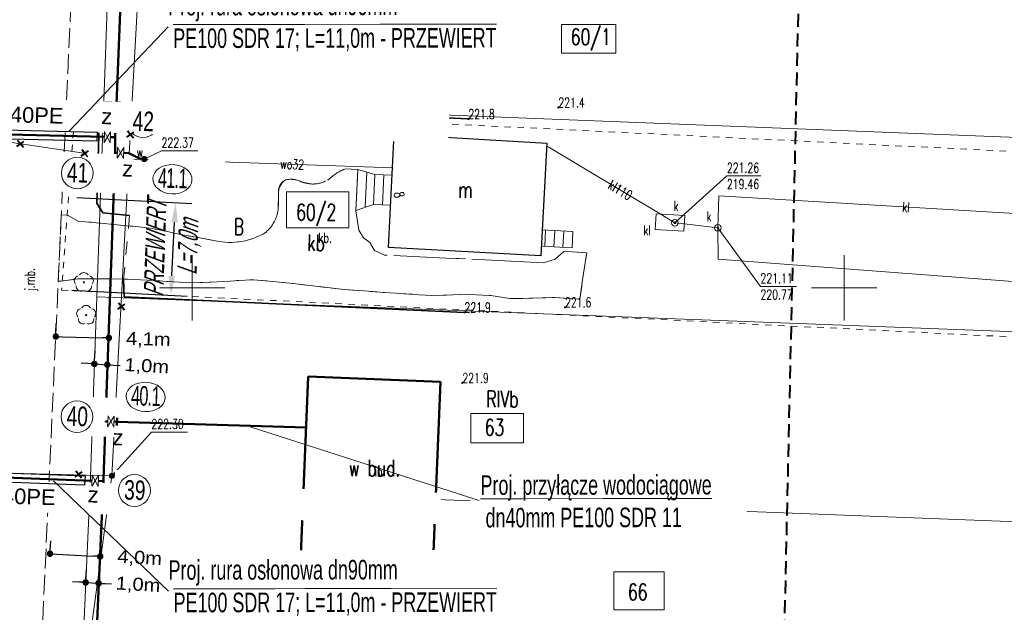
# Model space of a CAD drawing. Header units: metres. Extents: x 7496982 to 7497528, y 5603168 to 5605598.
# Tile 51 of 74: x 7497187 to 7497262, y 5604625 to 5604671. Entities that reach past the tile are written whole.
import ezdxf
from ezdxf.enums import TextEntityAlignment as Align

# ---------------------------------------------------------------- set-up
doc = ezdxf.new("R2010")
doc.units = ezdxf.units.M
doc.header["$MEASUREMENT"] = 0
for name, pattern in [('1', [0]), ('1_SUKM', [0]), ('1_SUKP', [0]), ('1_SUWP', [0]), ('2', [1.5, 1, -0.5]), ('2_OTDI', [0]), ('2_OTKJ', [2, 1.5, -0.5]), ('2_OTKU', [2, 1.5, -0.5]), ('2_OTOB', [2, 1, -1]), ('2_OTOO', [0]), ('4', [2.5, 1.5, -1]), ('BUD', [0]), ('GDE', [0]), ('GUZ', [1, 0.5, -0.5]), ('KOC', [1.5, 1, -0.5])]:
    doc.linetypes.add(name, pattern=pattern)
doc.layers.get('0').update_dxf_attribs({"color": 250, "linetype": 'CONTINUOUS', "lineweight": 100})
doc.layers.get('Defpoints').update_dxf_attribs({"linetype": 'CONTINUOUS'})
for name, color, linetype, lineweight in [('! IS_opis woda', 7, 'CONTINUOUS', 9), ('! IS_woda', 5, 'CONTINUOUS', 50), ('! r.o.', 7, 'CONTINUOUS', 30), ('!!_IS_Woda', 5, 'CONTINUOUS', 50), ('!_gaz', 40, 'CONTINUOUS', 40), ('!COPIS', 7, 'CONTINUOUS', 15), ('2_granice działek', 6, 'CONTINUOUS', 20), ('_MAPA_L_0', 7, '1', 18), ('EADTD_T_0_T_0', 6, 'CONTINUOUS', 0), ('EBTPO_L_2', 154, '1', 18), ('EBUOA_T_1', 14, 'CONTINUOUS', 25), ('EBUPP_L_0', 14, 'BUD', 50), ('EBUPP_L_1', 250, 'BUD', 30), ('EDZPD_L_0', 3, 'GDE', 18), ('EDZTD_T_0', 3, 'CONTINUOUS', 18), ('EUZOU_T_0', 90, 'CONTINUOUS', 25), ('EUZPU_L_0', 90, '4', 18), ('OTD_E_T_7', 7, 'CONTINUOUS', 0), ('OTD_L_14', 7, '2_OTDI', 18), ('OTK_E_T_0', 7, 'CONTINUOUS', 0), ('OTK_E_T_3', 7, 'CONTINUOUS', 0), ('OTK_L_0', 7, '2_OTKJ', 18), ('OTK_L_4', 7, '2_OTKU', 18), ('OTO_L_0', 7, '2_OTOO', 35), ('OTO_L_1', 7, '2_OTOB', 18), ('OTR_T_1', 7, 'CONTINUOUS', 18), ('OTZ_T_0', 3, 'CONTINUOUS', 18), ('SDROK_T_1_T_0', 7, 'CONTINUOUS', 0), ('SDRPK_L_2_L_0', 11, '1', 0), ('SUK_E_T_2', 34, 'CONTINUOUS', 0), ('SUK_E_T_4', 34, 'CONTINUOUS', 0), ('SUK_L_3', 34, '1_SUKM', 18), ('SUK_T_3', 34, 'CONTINUOUS', 18), ('SUKP_E_T_0', 34, 'CONTINUOUS', 0), ('SUKP_L_0', 34, '1_SUKP', 18), ('SUKR_T_0', 34, 'CONTINUOUS', 18), ('SUP_E_T_1', 7, 'CONTINUOUS', 0), ('SUP_T_4', 7, 'CONTINUOUS', 18), ('SUW_E_T_2', 5, 'CONTINUOUS', 0), ('SUW_T_5', 5, 'CONTINUOUS', 18), ('SUWP_E_T_0', 5, 'CONTINUOUS', 0), ('SUWP_L_0', 5, '1_SUWP', 18), ('SUWR_T_0', 5, 'CONTINUOUS', 18), ('SZZPZ_T_0_T_0', 7, 'CONTINUOUS', 0), ('UWWPO_L_0_L_0', 5, '1', 0), ('ZAKRES_L_0', 1, '2', 40), ('ZAKRES_L_0_a', 1, '2', 40)]:
    doc.layers.add(name, color=color, linetype=linetype, lineweight=lineweight)
doc.styles.add('ARIAL', font='arial.ttf', dxfattribs={"width": 0.8})
doc.styles.add('R', font='arial.ttf')
doc.styles.add('RD', font='arial.ttf', dxfattribs={"width": 1.1})
doc.styles.get("Standard").update_dxf_attribs({"font": 'Simplex.SHX', "width": 0.75})
doc.styles.add('styl1', font='arial.ttf', dxfattribs={"oblique": 18})
doc.dimstyles.get("Standard").update_dxf_attribs({"dimtxt": 1, "dimasz": 1, "dimexe": 1, "dimexo": 1, "dimgap": 1, "dimtad": 1, "dimtxsty": 'Standard', "dimcen": 2.5, "dimadec": 0, "dimazin": 0, "dimtfac": 1, "dimtmove": 0, "dimatfit": 3, "dimfxl": 1, "dimarcsym": 0})

# ---------------------------------------------------------------- blocks, each defined once
blk = doc.blocks.new('1_SUKS')
at = {"linetype": 'Continuous'}
blk.add_circle((0, 0), 0.25, dxfattribs=at)
blk = doc.blocks.new('1_SUWW')
at = {"linetype": 'Continuous'}
for radius in [0.2, 0.175, 0.15, 0.125, 0.1, 0.075, 0.05, 0.025, 0.00715]:
    blk.add_circle((0, 0), radius, dxfattribs=at)
blk = doc.blocks.new('1_SUPW')
at = {"linetype": 'Continuous'}
blk.add_circle((0, 0), 0.25, dxfattribs=at)
blk = doc.blocks.new('1_SUPS')
at = {"linetype": 'Continuous'}
blk.add_circle((0, 0), 0.0625, dxfattribs=at)
blk = doc.blocks.new('2_OTZL')
at = {"linetype": 'Continuous'}
blk.add_circle((0, 0), 0.045, dxfattribs=at)
for centre, start, end in [((-0.357, 0.116), 102.14447, 221.86002), ((0, 0.375), 30.14012, 149.85988), ((0.357, 0.116), 318.13998, 77.85553), ((-0.22, -0.303), 174.14818, 293.85423), ((0.22, -0.303), 246.14577, 5.85182)]:
    blk.add_arc(centre, 0.375, start, end, dxfattribs=at)
blk = doc.blocks.new('2_OTRN')
at = {"linetype": 'Continuous'}
blk.add_circle((0, 0), 0.045, dxfattribs=at)
blk = doc.blocks.new('DLI')
at = {"linetype": 'Continuous'}
blk.add_circle((0, 0), 0.045, dxfattribs=at)
for centre, start, end in [((-0.357, 0.116), 102.14447, 221.86002), ((0, 0.375), 30.14012, 149.85988), ((0.357, 0.116), 318.13998, 77.85553), ((-0.22, -0.303), 174.14818, 293.85423), ((0.22, -0.303), 246.14577, 5.85182)]:
    blk.add_arc(centre, 0.375, start, end, dxfattribs=at)
blk = doc.blocks.new('krzyż')
at = {"layer": '!_gaz', "color": 1, "linetype": 'ByBlock'}
for points in [[(-0.49, 0.45), (0.49, -0.45)], [(-0.43, -0.58), (0.4, 0.54)]]:
    blk.add_lwpolyline(points, dxfattribs=at)
blk = doc.blocks.new('*D577')
at = {"layer": '! IS_opis woda', "color": 0, "lineweight": -2, "transparency": 16777216}
for p, q in [((7497191.16, 5604656.938), (7497199.988, 5604656.478)), ((7497190.789, 5604649.814), (7497199.617, 5604649.354))]:
    blk.add_line(p, q, dxfattribs=at)
at = {"layer": '! IS_opis woda', "color": 0, "lineweight": 30, "transparency": 16777216}
blk.add_line((7497198.447, 5604650.917), (7497198.662, 5604655.045), dxfattribs=at)
at = {"layer": '! IS_opis woda', "color": 0, "transparency": 16777216}
for points in [[(7497198.412, 5604655.058), (7497198.911, 5604655.032), (7497198.74, 5604656.543)], [(7497198.197, 5604650.93), (7497198.696, 5604650.904), (7497198.369, 5604649.419)]]:
    blk.add_solid(points, dxfattribs=at)
at = {"layer": 'Defpoints', "color": 0, "transparency": 16777216}
for p in [(7497191.097, 5604656.942), (7497198.74, 5604656.543), (7497190.726, 5604649.817)]:
    blk.add_point(p, dxfattribs=at)
at = {"layer": '! IS_opis woda', "color": 0, "lineweight": 9, "transparency": 16777216, "insert": (7497198.554, 5604652.981), "char_height": 1.5, "width": 14.65562, "attachment_point": 5, "rotation": 88, "style": 'styl1'}
blk.add_mtext('\\A1;{\\W0.6;PRZEWIERT\\P L=7,0m}', dxfattribs=at)
blk = doc.blocks.new('_Dot')
at = {"color": 0, "linetype": 'ByBlock', "lineweight": -2}
blk.add_line((-0.5, 0), (-1, 0), dxfattribs=at)
at = {"color": 0, "linetype": 'ByBlock', "const_width": 0.5}
blk.add_lwpolyline([(-0.25, 0, 1), (0.25, 0, 1)], format="xyb", close=True, dxfattribs=at)
blk = doc.blocks.new('*D621')
at = {"layer": '!COPIS', "color": 0, "lineweight": -2, "transparency": 16777216}
for p, q in [((7497191.857, 5604627.64), (7497191.901, 5604628.392)), ((7497192.849, 5604627.583), (7497192.893, 5604628.334)), ((7497191.344, 5604627.423), (7497190.844, 5604627.452)), ((7497191.843, 5604627.394), (7497192.835, 5604627.336)), ((7497193.334, 5604627.307), (7497193.833, 5604627.278))]:
    blk.add_line(p, q, dxfattribs=at)
at = {"layer": 'Defpoints', "color": 0, "transparency": 16777216}
for p in [(7497191.84, 5604627.341), (7497192.832, 5604627.283), (7497192.835, 5604627.336)]:
    blk.add_point(p, dxfattribs=at)
at = {"layer": '!COPIS', "color": 0, "lineweight": -2, "transparency": 16777216, "xscale": 0.5, "yscale": 0.5, "zscale": 0.5}
for p, rotation in [((7497191.843, 5604627.394), 356.6773797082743), ((7497192.835, 5604627.336), 176.6773797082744)]:
    blk.add_blockref('_Dot', p, dxfattribs=dict(at, rotation=rotation))
at = {"layer": '!COPIS', "color": 0, "transparency": 16777216, "insert": (7497195.858, 5604627.167), "char_height": 1, "attachment_point": 5, "rotation": 356.67738, "style": 'RD'}
blk.add_mtext('1,0m', dxfattribs=at)
blk = doc.blocks.new('*D622')
at = {"layer": '!COPIS', "color": 0, "lineweight": -2, "transparency": 16777216}
for p, q in [((7497189.121, 5604629.847), (7497189.161, 5604630.599)), ((7497192.971, 5604629.639), (7497193.011, 5604630.391)), ((7497189.606, 5604629.574), (7497192.458, 5604629.419))]:
    blk.add_line(p, q, dxfattribs=at)
at = {"layer": 'Defpoints', "color": 0, "transparency": 16777216}
for p in [(7497189.104, 5604629.548), (7497192.954, 5604629.339), (7497192.957, 5604629.392)]:
    blk.add_point(p, dxfattribs=at)
at = {"layer": '!COPIS', "color": 0, "lineweight": -2, "transparency": 16777216, "xscale": 0.5, "yscale": 0.5, "zscale": 0.5}
for p, rotation in [((7497189.107, 5604629.601), 176.9021544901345), ((7497192.957, 5604629.392), 356.9021544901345)]:
    blk.add_blockref('_Dot', p, dxfattribs=dict(at, rotation=rotation))
at = {"layer": '!COPIS', "color": 0, "transparency": 16777216, "insert": (7497195.981, 5604629.223), "char_height": 1, "attachment_point": 5, "rotation": 356.90215, "style": 'RD'}
blk.add_mtext('4,0m', dxfattribs=at)
blk = doc.blocks.new('*D625')
at = {"layer": '!COPIS', "color": 0, "lineweight": -2, "transparency": 16777216}
for p, q in [((7497192.522, 5604644.41), (7497192.565, 5604645.161)), ((7497193.514, 5604644.352), (7497193.558, 5604645.104)), ((7497192.008, 5604644.192), (7497191.509, 5604644.221)), ((7497192.508, 5604644.163), (7497193.5, 5604644.105)), ((7497193.999, 5604644.076), (7497194.498, 5604644.047))]:
    blk.add_line(p, q, dxfattribs=at)
at = {"layer": 'Defpoints', "color": 0, "transparency": 16777216}
for p in [(7497192.504, 5604644.11), (7497193.497, 5604644.053), (7497193.5, 5604644.105)]:
    blk.add_point(p, dxfattribs=at)
at = {"layer": '!COPIS', "color": 0, "lineweight": -2, "transparency": 16777216, "xscale": 0.5, "yscale": 0.5, "zscale": 0.5}
for p, rotation in [((7497192.508, 5604644.163), 356.6773797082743), ((7497193.5, 5604644.105), 176.6773797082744)]:
    blk.add_blockref('_Dot', p, dxfattribs=dict(at, rotation=rotation))
at = {"layer": '!COPIS', "color": 0, "transparency": 16777216, "insert": (7497196.523, 5604643.936), "char_height": 1, "attachment_point": 5, "rotation": 356.67738, "style": 'RD'}
blk.add_mtext('1,0m', dxfattribs=at)
blk = doc.blocks.new('*D626')
at = {"layer": '!COPIS', "color": 0, "lineweight": -2, "transparency": 16777216}
for p, q in [((7497189.561, 5604646.515), (7497189.58, 5604647.268)), ((7497193.627, 5604646.409), (7497193.647, 5604647.161)), ((7497190.054, 5604646.255), (7497193.121, 5604646.175))]:
    blk.add_line(p, q, dxfattribs=at)
at = {"layer": 'Defpoints', "color": 0, "transparency": 16777216}
for p in [(7497189.553, 5604646.215), (7497193.619, 5604646.109), (7497193.62, 5604646.162)]:
    blk.add_point(p, dxfattribs=at)
at = {"layer": '!COPIS', "color": 0, "lineweight": -2, "transparency": 16777216, "xscale": 0.5, "yscale": 0.5, "zscale": 0.5}
for p, rotation in [((7497189.554, 5604646.268), 178.4999026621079), ((7497193.62, 5604646.162), 358.4999026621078)]:
    blk.add_blockref('_Dot', p, dxfattribs=dict(at, rotation=rotation))
at = {"layer": '!COPIS', "color": 0, "transparency": 16777216, "insert": (7497196.645, 5604645.992), "char_height": 1, "attachment_point": 5, "rotation": 358.4999, "style": 'RD'}
blk.add_mtext('4,1m', dxfattribs=at)

msp = doc.modelspace()

# ---------------------------------------------------------------- linework, layer by layer
at = {"layer": '! IS_woda', "linetype": 'Continuous'}
for points in [[(7497195.34686, 5604692.94054), (7497194.1153, 5604661.55758), (7497194.09621, 5604660.37822), (7497193.35868, 5604639.75796), (7497193.19938, 5604635.31293), (7497192.61582, 5604622.13877), (7497191.91495, 5604601.84661), (7497191.56616, 5604590.87767), (7497191.08875, 5604576.34243), (7497190.41383, 5604564.17186), (7497190.39351, 5604563.56691), (7497188.34538, 5604562.52355), (7497187.78759, 5604548.23557), (7497187.72913, 5604546.73798), (7497186.75481, 5604523.27499), (7497186.00518, 5604506.83215), (7497185.71493, 5604500.1918), (7497184.00913, 5604472.81965), (7497183.09242, 5604455.23042), (7497181.67285, 5604430.44394), (7497183.55671, 5604429.46948), (7497183.50863, 5604428.44398), (7497181.81268, 5604392.82949), (7497180.82927, 5604372.77346)], [(7497193.2642, 5604661.58262), (7497180.76803, 5604661.89223), (7497180.43316, 5604661.6732)], [(7497194.1153, 5604661.55758), (7497193.74766, 5604661.57017)], [(7497192.33799, 5604635.19872), (7497179.62988, 5604635.6773), (7497179.21855, 5604635.96342)], [(7497193.18909, 5604635.17367), (7497192.82145, 5604635.18626)]]:
    msp.add_lwpolyline(points, dxfattribs=at)
at = {"layer": '2_granice działek', "linetype": 'Continuous', "lineweight": 0}
for points in [[(7497228.31832, 5604670.21399), (7497232.47947, 5604670.21399), (7497232.47947, 5604668.00905), (7497228.31832, 5604668.00905)], [(7497207.24728, 5604657.35962), (7497212.01486, 5604657.35962), (7497212.01486, 5604654.59634), (7497207.24728, 5604654.59634)], [(7497221.36689, 5604640.36217), (7497225.40455, 5604640.36217), (7497225.40455, 5604638.11727), (7497221.36689, 5604638.11727)], [(7497232.32558, 5604628.20608), (7497236.18946, 5604628.20608), (7497236.18946, 5604625.30135), (7497232.32558, 5604625.30135)]]:
    msp.add_lwpolyline(points, close=True, dxfattribs=at)
at = {"layer": '_MAPA_L_0', "linetype": '1'}
for p, q in [((7497200, 5604647.5), (7497200, 5604652.5)), ((7497250, 5604647.5), (7497250, 5604652.5)), ((7497197.5, 5604650), (7497202.5, 5604650)), ((7497247.5, 5604650), (7497252.5, 5604650))]:
    msp.add_line(p, q, dxfattribs=at)
at = {"layer": 'EBTPO_L_2', "linetype": '1'}
for p, q in [((7497212.71588, 5604659.07398), (7497212.565, 5604655.946)), ((7497214.01414, 5604658.69259), (7497212.71588, 5604659.07398)), ((7497213.40691, 5604658.87098), (7497213.27768, 5604656.19208)), ((7497214.01479, 5604658.70597), (7497213.90396, 5604656.40832)), ((7497215.32974, 5604658.64254), (7497214.01479, 5604658.70597)), ((7497214.71398, 5604658.67225), (7497214.60314, 5604656.37459)), ((7497213.90396, 5604656.40832), (7497212.565, 5604655.946)), ((7497215.21891, 5604656.34489), (7497213.90396, 5604656.40832)), ((7497226.85378, 5604654.4481), (7497229.2005, 5604654.32726)), ((7497227.03849, 5604653.17709), (7497227.10328, 5604654.43525)), ((7497227.73756, 5604653.14109), (7497227.80235, 5604654.39925)), ((7497228.43664, 5604653.1051), (7497228.50142, 5604654.36326)), ((7497229.13571, 5604653.0691), (7497229.2005, 5604654.32726)), ((7497226.789, 5604653.18994), (7497229.13571, 5604653.0691))]:
    msp.add_line(p, q, dxfattribs=at)
at = {"layer": 'EBUPP_L_0', "linetype": 'BUD'}
for p, q in [((7497208.3059, 5604628.8941), (7497208.9107, 5604643.212)), ((7497208.9107, 5604643.212), (7497219.0544, 5604642.7843)), ((7497219.0544, 5604642.7843), (7497218.4468, 5604628.5103)), ((7497218.4468, 5604628.5103), (7497208.3059, 5604628.8941))]:
    msp.add_line(p, q, dxfattribs=at)
at = {"layer": 'EBUPP_L_1', "linetype": '1'}
for p, q in [((7497215.062, 5604653.092), (7497215.482, 5604661.799)), ((7497215.482, 5604661.799), (7497227.196, 5604661.094)), ((7497227.196, 5604661.094), (7497226.751, 5604652.452)), ((7497226.751, 5604652.452), (7497215.062, 5604653.092))]:
    msp.add_line(p, q, dxfattribs=at)
at = {"layer": 'EDZPD_L_0', "linetype": 'GDE'}
for p, q in [((7497193.77, 5604679.3), (7497193.23, 5604664.3)), ((7497193.23, 5604664.3), (7497192.7, 5604649.3)), ((7497301.26491, 5604660.03704), (7497193.23, 5604664.3)), ((7497192.7, 5604649.3), (7497192.18, 5604634.79)), ((7497192.7, 5604649.3), (7497300.58783, 5604645.22293)), ((7497192.18, 5604634.79), (7497191.53, 5604620.24)), ((7497299.9205, 5604630.62221), (7497192.18, 5604634.79))]:
    msp.add_line(p, q, dxfattribs=at)
at = {"layer": 'EUZPU_L_0', "linetype": 'GUZ'}
for p, q in [((7497191.051, 5604663.97), (7497189.998, 5604649.833)), ((7497276.385, 5604659.817), (7497191.051, 5604663.97)), ((7497189.998, 5604649.833), (7497275.897, 5604645.592))]:
    msp.add_line(p, q, dxfattribs=at)
at = {"layer": 'OTD_L_14', "linetype": '2_OTDI'}
for p, q in [((7497208.31, 5604628.89), (7497208.91, 5604643.21)), ((7497208.91, 5604643.21), (7497219.05, 5604642.78)), ((7497219.05, 5604642.78), (7497218.45, 5604628.51)), ((7497218.45, 5604628.51), (7497208.31, 5604628.89))]:
    msp.add_line(p, q, dxfattribs=at)
at = {"layer": 'OTK_L_0', "linetype": '2_OTKJ'}
msp.add_line((7497191.26, 5604683.91), (7497187.92, 5604610.6), dxfattribs=at)
at = {"layer": 'OTK_L_4', "linetype": '2_OTKU'}
for p, q in [((7497212.65, 5604659.08), (7497211.8, 5604659.14)), ((7497212.565, 5604655.946), (7497212.71588, 5604659.07398)), ((7497212.71588, 5604659.07398), (7497212.65, 5604659.08)), ((7497206.63, 5604657.28), (7497206.61, 5604656)), ((7497212.78, 5604654.44), (7497212.565, 5604655.946)), ((7497189.97028, 5604655.60186), (7497189.73874, 5604650.51963)), ((7497190.45, 5604655.58), (7497189.97028, 5604655.60186)), ((7497191.32, 5604655.1), (7497190.45, 5604655.58)), ((7497191.8, 5604655.08), (7497191.32, 5604655.1)), ((7497195.25, 5604654.74), (7497191.8, 5604655.08)), ((7497213.14, 5604653.83), (7497212.78, 5604654.44)), ((7497202.08, 5604653.56), (7497198.63, 5604654.2)), ((7497213.63, 5604653.47), (7497213.14, 5604653.83)), ((7497213.99, 5604652.88), (7497213.63, 5604653.47)), ((7497214.75, 5604652.52), (7497213.99, 5604652.88)), ((7497226.95, 5604651.93), (7497214.75, 5604652.52)), ((7497227.85, 5604652.21), (7497226.95, 5604651.93)), ((7497228.54, 5604652.82), (7497227.85, 5604652.21)), ((7497230.26, 5604652.68), (7497228.54, 5604652.82)), ((7497229.72, 5604649.13), (7497230.26, 5604652.68)), ((7497189.95, 5604650.51), (7497191.25, 5604650.7)), ((7497191.25, 5604650.7), (7497194.75, 5604650.67)), ((7497194.75, 5604650.67), (7497195.05, 5604650.68)), ((7497195.05, 5604650.68), (7497199.83, 5604650.39)), ((7497189.73874, 5604650.51963), (7497189.95, 5604650.51)), ((7497199.83, 5604650.39), (7497201.43, 5604650.44)), ((7497201.43, 5604650.44), (7497204.7, 5604650.63)), ((7497204.7, 5604650.63), (7497207.76, 5604650.33)), ((7497207.76, 5604650.33), (7497211.67, 5604649.87)), ((7497211.67, 5604649.87), (7497215.89, 5604649.57)), ((7497215.89, 5604649.57), (7497218.5, 5604649.41)), ((7497218.5, 5604649.41), (7497221.3, 5604649.5)), ((7497221.3, 5604649.5), (7497222.9, 5604649.41)), ((7497222.9, 5604649.41), (7497224.36, 5604649.19)), ((7497224.36, 5604649.19), (7497226.12, 5604649.2)), ((7497226.12, 5604649.2), (7497227.83, 5604649.27)), ((7497227.83, 5604649.27), (7497229.72, 5604649.13))]:
    msp.add_line(p, q, dxfattribs=at)
for centre, radius, start, end in [((7497212.75664, 5604656.15645), 3.13317, 107.7777506, 136.0744117), ((7497207.6009, 5604657.40587), 0.97903, 116.7660634, 187.3867572), ((7497207.60673, 5604656.69047), 1.65111, 59.287521, 105.6977857), ((7497209.24853, 5604660.33029), 2.35952, 250.2187847, 302.0319592), ((7497203.73551, 5604656.45408), 2.91013, 311.6625694, 351.0231956), ((7497193.88394, 5604635.34132), 19.44672, 75.8740297, 85.9718626), ((7497202.92286, 5604658.6675), 5.17657, 260.6293126, 302.0519297)]:
    msp.add_arc(centre, radius, start, end, dxfattribs=at)
at = {"layer": 'OTO_L_0', "linetype": '2_OTOO'}
for p, q in [((7497192.7, 5604656.5), (7497192.94, 5604664.24)), ((7497192.94, 5604664.24), (7497221.18, 5604662.96)), ((7497193.16, 5604655.76), (7497192.7, 5604656.5)), ((7497195.21, 5604655.56), (7497193.16, 5604655.76)), ((7497194.8, 5604649.3), (7497194.75, 5604650.67)), ((7497220.88, 5604648.12), (7497194.8, 5604649.3))]:
    msp.add_line(p, q, dxfattribs=at)
at = {"layer": 'OTO_L_1', "linetype": '2_OTOB'}
msp.add_line((7497195.21, 5604655.56), (7497194.75, 5604650.67), dxfattribs=at)
at = {"layer": 'SDRPK_L_2_L_0', "linetype": 'KOC'}
for p, q in [((7497212.65, 5604659.08), (7497211.8, 5604659.14)), ((7497212.71588, 5604659.07398), (7497212.65, 5604659.08)), ((7497209.26, 5604657.96), (7497208.45, 5604658.11)), ((7497206.63, 5604657.28), (7497206.61, 5604656)), ((7497212.78, 5604654.44), (7497212.565, 5604655.946)), ((7497190.45, 5604655.58), (7497189.97028, 5604655.60186)), ((7497191.32, 5604655.1), (7497190.45, 5604655.58)), ((7497191.8, 5604655.08), (7497191.32, 5604655.1)), ((7497195.25, 5604654.74), (7497191.8, 5604655.08)), ((7497213.14, 5604653.83), (7497212.78, 5604654.44)), ((7497202.08, 5604653.56), (7497198.63, 5604654.2)), ((7497213.63, 5604653.47), (7497213.14, 5604653.83)), ((7497213.99, 5604652.88), (7497213.63, 5604653.47)), ((7497214.75, 5604652.52), (7497213.99, 5604652.88)), ((7497226.95, 5604651.93), (7497214.75, 5604652.52)), ((7497227.85, 5604652.21), (7497226.95, 5604651.93)), ((7497228.54, 5604652.82), (7497227.85, 5604652.21)), ((7497230.26, 5604652.68), (7497228.54, 5604652.82)), ((7497229.72, 5604649.13), (7497230.26, 5604652.68)), ((7497189.95, 5604650.51), (7497191.25, 5604650.7)), ((7497191.25, 5604650.7), (7497195.05, 5604650.68)), ((7497195.05, 5604650.68), (7497199.83, 5604650.39)), ((7497189.95, 5604650.51), (7497189.73874, 5604650.51963)), ((7497199.83, 5604650.39), (7497201.43, 5604650.44)), ((7497201.43, 5604650.44), (7497204.7, 5604650.63)), ((7497204.7, 5604650.63), (7497207.76, 5604650.33)), ((7497207.76, 5604650.33), (7497211.67, 5604649.87)), ((7497211.67, 5604649.87), (7497215.89, 5604649.57)), ((7497215.89, 5604649.57), (7497218.5, 5604649.41)), ((7497218.5, 5604649.41), (7497221.3, 5604649.5)), ((7497221.3, 5604649.5), (7497222.9, 5604649.41)), ((7497222.9, 5604649.41), (7497224.36, 5604649.19)), ((7497224.36, 5604649.19), (7497226.12, 5604649.2)), ((7497226.12, 5604649.2), (7497227.83, 5604649.27)), ((7497227.83, 5604649.27), (7497229.72, 5604649.13))]:
    msp.add_line(p, q, dxfattribs=at)
for centre, radius, start, end in [((7497212.75664, 5604656.15645), 3.13317, 107.7777507, 136.0744115), ((7497207.81203, 5604657.29397), 1.18211, 123.4755455, 180.677275), ((7497207.58257, 5604656.50712), 1.82255, 61.5790055, 103.4063012), ((7497209.14712, 5604660.60115), 2.64356, 272.4473332, 300.7815158), ((7497203.73551, 5604656.45408), 2.91013, 311.6625694, 351.0231956), ((7497193.88394, 5604635.34132), 19.44672, 75.8740297, 85.9718627), ((7497202.92286, 5604658.6675), 5.17657, 260.6293127, 302.0519297)]:
    msp.add_arc(centre, radius, start, end, dxfattribs=at)
at = {"layer": 'SUK_L_3', "linetype": '1_SUKM'}
for p, q in [((7497235.51462, 5604654.49241), (7497235.58485, 5604655.69035)), ((7497235.58485, 5604655.69035), (7497237.78108, 5604655.56161)), ((7497237.78108, 5604655.56161), (7497237.71085, 5604654.36366)), ((7497237.71085, 5604654.36366), (7497235.51462, 5604654.49241))]:
    msp.add_line(p, q, dxfattribs=at)
at = {"layer": 'SUKP_L_0', "linetype": '1_SUKP'}
for p, q in [((7497235.87741, 5604655.6732), (7497227.18566, 5604660.89323)), ((7497240.396, 5604657.051), (7497240.316, 5604654.609)), ((7497270.43, 5604655.265), (7497240.396, 5604657.051)), ((7497237.01, 5604654.993), (7497235.87741, 5604655.6732)), ((7497237.74276, 5604654.90789), (7497237.01, 5604654.993)), ((7497240.316, 5604654.609), (7497237.74276, 5604654.90789)), ((7497240.316, 5604654.609), (7497240.344, 5604652.212)), ((7497240.344, 5604652.212), (7497270.268, 5604649.933))]:
    msp.add_line(p, q, dxfattribs=at)
at = {"layer": 'SUKR_T_0', "linetype": 'Continuous', "lineweight": 0}
for p, q in [((7497237.01, 5604654.993), (7497241.003, 5604658.58908)), ((7497241.003, 5604658.58908), (7497243.6087, 5604658.58908)), ((7497240.316, 5604654.609), (7497243.57762, 5604650.11154)), ((7497243.57762, 5604650.11154), (7497246.34617, 5604650.11154))]:
    msp.add_line(p, q, dxfattribs=at)
at = {"layer": 'SUWP_L_0', "linetype": '1_SUWP'}
for p, q in [((7497195.15981, 5604659.81618), (7497196.15831, 5604678.08386)), ((7497185.07, 5604661.32), (7497195.15981, 5604659.81618)), ((7497193.85955, 5604635.57652), (7497195.15981, 5604659.81618)), ((7497196.337, 5604659.887), (7497195.15981, 5604659.81618)), ((7497196.337, 5604659.887), (7497215.405, 5604659.214)), ((7497162.42089, 5604636.41358), (7497193.85955, 5604635.57652)), ((7497189.37621, 5604602.61767), (7497193.85955, 5604635.57652))]:
    msp.add_line(p, q, dxfattribs=at)
at = {"layer": 'SUWR_T_0', "linetype": 'Continuous', "lineweight": 0}
for p, q in [((7497196.337, 5604659.887), (7497197.66184, 5604660.5225)), ((7497197.66184, 5604660.5225), (7497200.43039, 5604660.5225)), ((7497193.85955, 5604635.57652), (7497196.88435, 5604638.92895)), ((7497196.88435, 5604638.92895), (7497199.6529, 5604638.92895))]:
    msp.add_line(p, q, dxfattribs=at)
at = {"layer": 'UWWPO_L_0_L_0', "linetype": '1'}
msp.add_line((7497195.15981, 5604659.81618), (7497185.07, 5604661.32), dxfattribs=at)
at = {"layer": 'ZAKRES_L_0', "linetype": '2'}
msp.add_line((7497246.65954, 5604680.0238), (7497245.08543, 5604609.63885), dxfattribs=at)
at = {"layer": 'ZAKRES_L_0_a', "linetype": '2'}
msp.add_line((7497246.65954, 5604680.0238), (7497245.08543, 5604609.63885), dxfattribs=at)

# ---------------------------------------------------------------- block references
at = {"layer": '!_gaz', "linetype": 'ByBlock', "transparency": 33554687, "xscale": 0.5, "yscale": 0.5, "zscale": 0.5, "rotation": 77.69848993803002}
for p in [(7497194.57282, 5604648.56966), (7497191.29644, 5604635.68085), (7497193.51371, 5604633.10471)]:
    msp.add_blockref('krzyż', p, dxfattribs=at)
at = {"layer": 'OTR_T_1'}
for p in [(7497212.9, 5604669.15), (7497228.07902, 5604663.84548), (7497221.18, 5604662.96), (7497228.59013, 5604648.5121), (7497220.88, 5604648.12), (7497220.72, 5604642.71), (7497218.33, 5604625.79)]:
    msp.add_blockref('2_OTRN', p, dxfattribs=at)
at = {"layer": 'OTZ_T_0'}
for p in [(7497191.7, 5604650.43), (7497191.88, 5604647.91)]:
    msp.add_blockref('2_OTZL', p, dxfattribs=at)
at = {"layer": 'SUK_T_3'}
msp.add_blockref('1_SUKS', (7497240.316, 5604654.609), dxfattribs=at)
at = {"layer": 'SUKR_T_0'}
for p in [(7497237.01, 5604654.993), (7497240.316, 5604654.609)]:
    msp.add_blockref('1_SUPS', p, dxfattribs=at)
at = {"layer": 'SUP_T_4'}
msp.add_blockref('1_SUPW', (7497237.01, 5604654.993), dxfattribs=at)
at = {"layer": 'SUW_T_5'}
for p in [(7497196.337, 5604659.887), (7497193.85955, 5604635.57652)]:
    msp.add_blockref('1_SUWW', p, dxfattribs=at)
at = {"layer": 'SUWR_T_0'}
for p in [(7497196.337, 5604659.887), (7497193.85955, 5604635.57652)]:
    msp.add_blockref('1_SUPS', p, dxfattribs=at)
at = {"layer": 'SZZPZ_T_0_T_0'}
for p in [(7497191.7, 5604650.43), (7497191.88, 5604647.91)]:
    msp.add_blockref('DLI', p, dxfattribs=at)

# ---------------------------------------------------------------- texts
at = {"layer": 'EADTD_T_0_T_0', "width": 0.7}
msp.add_text('8', height=0.75, rotation=280.6196576, dxfattribs=at).set_placement((7497215.50454, 5604657.07868), align=Align.CENTER)
at = {"layer": 'EBUOA_T_1', "width": 0.7}
msp.add_text('m', height=1.25001, dxfattribs=at).set_placement((7497220.40016, 5604658.15977), align=Align.TOP_LEFT)
msp.add_text('w bud.', height=1.25001, dxfattribs=at).set_placement((7497212.024, 5604635.5417))
at = {"layer": 'EDZTD_T_0', "width": 0.7}
for s, p in [('60/1', (7497229.03323, 5604669.88949)), ('60/2', (7497207.9825, 5604656.43151)), ('63', (7497222.4375, 5604639.91283)), ('66', (7497233.41527, 5604627.2868))]:
    msp.add_text(s, height=1.25001, dxfattribs=at).set_placement(p, align=Align.TOP_LEFT)
at = {"layer": 'EUZOU_T_0', "lineweight": 13, "width": 0.7}
for s, p in [('RIVb', (7497221.96002, 5604670.33209)), ('B', (7497203.19429, 5604655.31358)), ('RIVb', (7497222.56395, 5604642.09837))]:
    msp.add_text(s, height=1.25001, dxfattribs=at).set_placement(p, align=Align.TOP_LEFT)
at = {"layer": 'OTD_E_T_7', "lineweight": 9, "width": 0.7}
msp.add_text('ib', height=0.75, dxfattribs=at).set_placement((7497213.99595, 5604635.91096), align=Align.MIDDLE_LEFT)
at = {"layer": 'OTK_E_T_0', "lineweight": 9, "width": 0.7}
msp.add_text('j.mb.', height=0.75, rotation=89.4153624, dxfattribs=at).set_placement((7497187.66545, 5604650.64133), align=Align.MIDDLE)
at = {"layer": 'OTK_E_T_3', "lineweight": 9, "width": 0.7}
msp.add_text('kb.', height=0.75, dxfattribs=at).set_placement((7497210.20688, 5604653.84347), align=Align.MIDDLE)
at = {"layer": 'OTR_T_1', "lineweight": 9, "width": 0.7}
for s, p in [('221.8', (7497212.9, 5604669.15)), ('221.4', (7497228.07902, 5604663.84548)), ('221.8', (7497221.18, 5604662.96)), ('221.6', (7497228.59013, 5604648.5121)), ('221.9', (7497220.88, 5604648.12)), ('221.9', (7497220.72, 5604642.71)), ('221.8', (7497218.33, 5604625.79))]:
    msp.add_text(s, height=0.75, dxfattribs=at).set_placement(p)
at = {"layer": 'SDROK_T_1_T_0', "width": 0.7}
msp.add_text('kb', height=1.25, rotation=359.0387573, dxfattribs=at).set_placement((7497209.50794, 5604653.46225), align=Align.MIDDLE)
at = {"layer": 'SUK_E_T_2', "lineweight": 9, "width": 0.7}
msp.add_text('kl', height=0.75, dxfattribs=at).set_placement((7497234.60425, 5604654.04279))
at = {"layer": 'SUK_E_T_4', "lineweight": 9, "width": 0.7}
msp.add_text('k', height=0.75, dxfattribs=at).set_placement((7497239.44195, 5604655.11422))
at = {"layer": 'SUKP_E_T_0', "lineweight": 9, "width": 0.7}
for s, rotation, p in [('kl110', 329.0121113, (7497232.83126, 5604657.50264)), ('kl', 356.5968602, (7497254.74194, 5604656.19791))]:
    msp.add_text(s, height=0.75, rotation=rotation, dxfattribs=at).set_placement(p, align=Align.MIDDLE)
at = {"layer": 'SUKR_T_0', "lineweight": 9, "width": 0.7}
for s, p in [('221.26', (7497241.003, 5604659.58908)), ('219.46', (7497241.003, 5604658.33908)), ('221.11', (7497243.57762, 5604651.11154)), ('220.77', (7497243.57762, 5604649.86154))]:
    msp.add_text(s, height=0.75, dxfattribs=at).set_placement(p, align=Align.TOP_LEFT)
at = {"layer": 'SUP_E_T_1', "lineweight": 9, "width": 0.7}
msp.add_text('k', height=0.75, dxfattribs=at).set_placement((7497236.9175, 5604655.91937))
at = {"layer": 'SUW_E_T_2', "lineweight": 9, "width": 0.7}
for p in [(7497195.75502, 5604660.03786), (7497194.69211, 5604635.02514)]:
    msp.add_text('w', height=0.75, dxfattribs=at).set_placement(p)
at = {"layer": 'SUWP_E_T_0', "lineweight": 9, "width": 0.7}
msp.add_text('wo32', height=0.75, rotation=357.9785998, dxfattribs=at).set_placement((7497207.68221, 5604659.48657), align=Align.MIDDLE)
at = {"layer": 'SUWR_T_0', "lineweight": 9, "width": 0.7}
for s, p in [('222.37', (7497197.66184, 5604660.7725)), ('222.30', (7497196.88435, 5604639.17895))]:
    msp.add_text(s, height=0.75, dxfattribs=at).set_placement(p)

# ---------------------------------------------------------------- dimensions: what is measured, and where the dimension line sits
at = {"layer": '!COPIS'}
dim = msp.add_linear_dim(base=(7497193.62047, 5604646.16154), p1=(7497189.55286, 5604646.21524), p2=(7497193.61909, 5604646.10876), angle=358.4999027, text='4,1m', dimstyle='Standard', override={"dimasz": 0.5, "dimexo": 0.3, "dimtxsty": 'RD', "dimblk1": 'Dot', "dimblk2": 'Dot', "dimsah": 1, "dimtmove": 2}, dxfattribs=at)
dim.commit()
dim.dimension.update_dxf_attribs({"geometry": '*D626', "text_midpoint": (7497196.64541, 5604645.99231), "dimtype": 161})

# ---------------------------------------------------------------- next in the draw order: texts
at = {"layer": '! IS_opis woda', "lineweight": 9, "char_height": 1.5, "attachment_point": 1, "rotation": 358.3836035, "line_spacing_factor": 1.5, "style": 'R', "bg_fill": 2}
for s, insert in [('{\\W0.7;42}', (7497195.46812, 5604663.56031)), ('{\\W0.7;41}', (7497190.4316, 5604659.61638)), ('{\\W0.7;40}', (7497190.40859, 5604640.91954))]:
    msp.add_mtext_dynamic_manual_height_columns(s, width=4.3403357, gutter_width=12.5, heights=[0], dxfattribs=dict(at, insert=insert))
at = {"layer": '! IS_opis woda', "lineweight": 9, "insert": (7497197.40741, 5604659.20002), "char_height": 1.5, "attachment_point": 1, "rotation": 358.3836035, "style": 'R', "bg_fill": 2}
msp.add_mtext_dynamic_manual_height_columns('{\\W0.6;\\T0.9;41.1}', width=4.3403357, gutter_width=12.5, heights=[0], dxfattribs=at)
at = {"layer": '! IS_opis woda', "color": 7, "lineweight": 9, "insert": (7497183.58605, 5604634.69696), "char_height": 1.2, "attachment_point": 1, "rotation": 358.334448, "style": 'R', "bg_fill": 2}
msp.add_mtext_dynamic_manual_height_columns('{\\fArial|b0|i0|c238|p34;dn40}PE', width=34.9196507, gutter_width=12.5, heights=[0], dxfattribs=at)
at = {"layer": '!COPIS', "ltscale": 5, "insert": (7497198.19495, 5604629.10038), "char_height": 1.5, "attachment_point": 1, "rotation": 0.1014038, "style": 'ARIAL', "bg_fill": 3, "box_fill_scale": 1.5, "bg_fill_color": 256, "bg_fill_transparency": 0}
msp.add_mtext_dynamic_manual_height_columns('{\\fArial Narrow|b0|i0|c238|p34;Proj. rura osłonowa dn90mm\\P\\O PE100 SDR 17; L=11,0m - PRZEWIERT}', width=29.8894751, gutter_width=12.5, heights=[0], dxfattribs=at)

# ---------------------------------------------------------------- next in the draw order: linework, layer by layer
at = {"layer": '! IS_opis woda', "lineweight": 9}
for centre in [(7497196.23349, 5604662.75695), (7497191.19696, 5604658.81301), (7497191.17395, 5604640.11617)]:
    msp.add_circle(centre, 1.217, dxfattribs=at)
msp.add_ellipse((7497198.49553, 5604658.33687), major_axis=(1.4972, -0.07153), ratio=0.75206347, dxfattribs=at)
at = {"layer": '! IS_woda', "linetype": 'Continuous'}
for points in [[(7497194.28041, 5604660.37128), (7497194.09621, 5604660.37822), (7497194.09621, 5604660.37822)], [(7497194.76157, 5604660.36546), (7497195.1389, 5604660.34342), (7497196.06017, 5604659.87336)], [(7497193.54288, 5604639.75102), (7497193.35868, 5604639.75796), (7497193.35868, 5604639.75796)]]:
    msp.add_lwpolyline(points, dxfattribs=at)
at = {"layer": '! IS_woda', "color": 18, "linetype": 'Continuous', "true_color": 0x000000}
msp.add_lwpolyline([(7497194.25148, 5604640.02851), (7497194.22115, 5604639.44066)], dxfattribs=at)
at = {"layer": '! IS_woda', "color": 4, "linetype": 'Continuous'}
msp.add_lwpolyline([(7497208.74584, 5604639.28058), (7497194.23618, 5604639.73203)], dxfattribs=at)
at = {"layer": '! r.o.', "ltscale": 0.08}
msp.add_lwpolyline([(7497180.65914, 5604635.97676), (7497191.80262, 5604635.56497), (7497191.75961, 5604634.86985), (7497180.65185, 5604635.27541)], close=True, dxfattribs=at)
at = {"layer": '!!_IS_Woda', "lineweight": 13}
for points in [[(7497193.5576, 5604640.17686), (7497194.00709, 5604639.3031), (7497194.03624, 5604640.14612), (7497193.52846, 5604639.33384)], [(7497192.35271, 5604635.62455), (7497192.8022, 5604634.7508), (7497192.83134, 5604635.59382), (7497192.32357, 5604634.78154)]]:
    msp.add_lwpolyline(points, close=True, dxfattribs=at)
at = {"layer": '!COPIS', "ltscale": 5}
msp.add_lwpolyline([(7497189.3713, 5604635.20544), (7497198.20237, 5604626.72815)], dxfattribs=at)

# ---------------------------------------------------------------- next in the draw order: block references
at = {"layer": '!_gaz', "linetype": 'ByBlock', "transparency": 33554687, "xscale": 0.5, "yscale": 0.5, "zscale": 0.5, "rotation": 77.69848993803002}
msp.add_blockref('krzyż', (7497191.78046, 5604660.32771), dxfattribs=at)

# ---------------------------------------------------------------- next in the draw order: texts
at = {"layer": '! IS_opis woda', "lineweight": 9, "style": 'R'}
for p in [(7497194.61996, 5604658.55664), (7497193.88243, 5604637.93638), (7497191.98455, 5604633.5458)]:
    msp.add_text('z', height=1.2, rotation=358, dxfattribs=at).set_placement(p)
at = {"layer": '!COPIS', "ltscale": 5, "insert": (7497222.11361, 5604635.61549), "char_height": 1.5, "attachment_point": 1, "rotation": 0.1014038, "style": 'ARIAL', "bg_fill": 3, "box_fill_scale": 1.5, "bg_fill_color": 256, "bg_fill_transparency": 0}
msp.add_mtext_dynamic_manual_height_columns('{\\fArial Narrow|b0|i0|c238|p34;\\LProj. przyłącze wodociągowe\\P\\l dn40mm PE100 SDR 11}', width=19.6611496, gutter_width=12.5, heights=[0], dxfattribs=at)

# ---------------------------------------------------------------- next in the draw order: dimensions: what is measured, and where the dimension line sits
at = {"layer": '! IS_opis woda', "color": 7, "lineweight": 9}
dim = msp.add_linear_dim(base=(7497198.73978, 5604656.54325), p1=(7497190.72609, 5604649.81726), p2=(7497191.09734, 5604656.9415), angle=87.0169693, text='{\\W0.6;PRZEWIERT\\P L=7,0m}', dimstyle='Standard', override={"dimtxt": 1.5, "dimasz": 1.5, "dimexe": 1.25, "dimexo": 0.0625, "dimgap": 0.09, "dimtad": 0, "dimtih": 1, "dimtoh": 1, "dimdec": 4, "dimzin": 0, "dimdsep": 46, "dimtxsty": 'styl1', "dimcen": 0.09, "dimtdec": 4, "dimtofl": 0, "dimtolj": 1, "dimtzin": 0, "dimlwd": 30}, dxfattribs=at)
dim.commit()
dim.dimension.update_dxf_attribs({"geometry": '*D577', "text_midpoint": (7497198.55415, 5604652.98113), "dimtype": 161, "text_rotation": 88})
at = {"layer": '!COPIS'}
for base, p1, p2, angle, text, picture, middle in [((7497192.95715, 5604629.39222), (7497189.10435, 5604629.54784), (7497192.95429, 5604629.33948), 356.9021545, '4,0m', '*D622', (7497195.98062, 5604629.22303)), ((7497192.83514, 5604627.33606), (7497191.83967, 5604627.34094), (7497192.83208, 5604627.28333), 356.6773797, '1,0m', '*D621', (7497195.8584, 5604627.16688))]:
    dim = msp.add_linear_dim(base=base, p1=p1, p2=p2, angle=angle, text=text, dimstyle='Standard', override={"dimasz": 0.5, "dimexo": 0.3, "dimtxsty": 'RD', "dimblk1": 'Dot', "dimblk2": 'Dot', "dimsah": 1, "dimtmove": 2}, dxfattribs=at)
    dim.commit()
    dim.dimension.update_dxf_attribs({"geometry": picture, "text_midpoint": middle, "dimtype": 161})

# ---------------------------------------------------------------- next in the draw order: linework, layer by layer
at = {"layer": '!COPIS', "ltscale": 5}
msp.add_lwpolyline([(7497204.46358, 5604639.33934), (7497222.0036, 5604633.6817)], dxfattribs=at)

# ---------------------------------------------------------------- next in the draw order: texts
at = {"layer": '! IS_opis woda', "color": 7, "lineweight": 9, "insert": (7497184.19398, 5604663.96777), "char_height": 1.2, "attachment_point": 1, "rotation": 358.334448, "style": 'R', "bg_fill": 2}
msp.add_mtext_dynamic_manual_height_columns('{\\fArial|b0|i0|c238|p34;dn40}PE', width=34.9196507, gutter_width=12.5, heights=[0], dxfattribs=at)
at = {"layer": '! IS_opis woda', "lineweight": 9, "insert": (7497195.35121, 5604642.49126), "char_height": 1.5, "attachment_point": 1, "rotation": 358.3836035, "style": 'R', "bg_fill": 2}
msp.add_mtext_dynamic_manual_height_columns('{\\W0.6;\\T0.9;40.1}', width=4.3403357, gutter_width=12.5, heights=[0], dxfattribs=at)
at = {"layer": '! IS_opis woda', "lineweight": 9, "insert": (7497194.81927, 5604635.25493), "char_height": 1.5, "attachment_point": 1, "rotation": 358.3836035, "line_spacing_factor": 1.5, "style": 'R', "bg_fill": 2}
msp.add_mtext_dynamic_manual_height_columns('{\\W0.7;39}', width=4.3403357, gutter_width=12.5, heights=[0], dxfattribs=at)

# ---------------------------------------------------------------- next in the draw order: linework, layer by layer
at = {"layer": '! IS_opis woda', "lineweight": 9}
msp.add_circle((7497195.58463, 5604634.45157), 1.217, dxfattribs=at)
msp.add_ellipse((7497196.43933, 5604641.62811), major_axis=(1.4972, -0.07153), ratio=0.75206347, dxfattribs=at)
at = {"layer": '! IS_woda', "linetype": 'Continuous'}
msp.add_lwpolyline([(7497194.23618, 5604639.73203), (7497194.02205, 5604639.73578)], dxfattribs=at)
at = {"layer": '! r.o.', "ltscale": 0.08}
msp.add_lwpolyline([(7497181.53714, 5604662.22693), (7497192.72883, 5604661.94888), (7497192.68582, 5604661.25376), (7497181.52985, 5604661.52558)], close=True, dxfattribs=at)
at = {"layer": '!!_IS_Woda', "lineweight": 13}
for points in [[(7497193.27893, 5604662.00846), (7497193.72841, 5604661.1347), (7497193.75756, 5604661.97772), (7497193.24978, 5604661.16544)], [(7497194.29513, 5604660.79712), (7497194.74462, 5604659.92336), (7497194.77376, 5604660.76638), (7497194.26599, 5604659.9541)]]:
    msp.add_lwpolyline(points, close=True, dxfattribs=at)

# ---------------------------------------------------------------- next in the draw order: block references
at = {"layer": '!_gaz', "linetype": 'ByBlock', "transparency": 33554687, "xscale": 0.5, "yscale": 0.5, "zscale": 0.5, "rotation": 77.69848993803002}
for p in [(7497195.26715, 5604661.76643), (7497186.82526, 5604661.05267)]:
    msp.add_blockref('krzyż', p, dxfattribs=at)

# ---------------------------------------------------------------- next in the draw order: texts
at = {"layer": '! IS_opis woda', "lineweight": 9, "style": 'R'}
msp.add_text('z', height=1.2, rotation=358, dxfattribs=at).set_placement((7497193.02473, 5604662.57513))
at = {"layer": '!COPIS', "ltscale": 5, "insert": (7497198.16809, 5604672.4048), "char_height": 1.5, "attachment_point": 1, "rotation": 0.1014038, "style": 'ARIAL', "bg_fill": 3, "box_fill_scale": 1.5, "bg_fill_color": 256, "bg_fill_transparency": 0}
msp.add_mtext_dynamic_manual_height_columns('{\\fArial Narrow|b0|i0|c238|p34;Proj. rura osłonowa dn90mm\\P\\O PE100 SDR 17; L=11,0m - PRZEWIERT}', width=27.4287148, gutter_width=12.5, heights=[0], dxfattribs=at)

# ---------------------------------------------------------------- next in the draw order: dimensions: what is measured, and where the dimension line sits
at = {"layer": '!COPIS'}
dim = msp.add_linear_dim(base=(7497193.49993, 5604644.10533), p1=(7497192.50446, 5604644.11021), p2=(7497193.49687, 5604644.0526), angle=356.6773798, text='1,0m', dimstyle='Standard', override={"dimasz": 0.5, "dimexo": 0.3, "dimtxsty": 'RD', "dimblk1": 'Dot', "dimblk2": 'Dot', "dimsah": 1, "dimtmove": 2}, dxfattribs=at)
dim.commit()
dim.dimension.update_dxf_attribs({"geometry": '*D625', "text_midpoint": (7497196.5232, 5604643.93615), "dimtype": 161})

# ---------------------------------------------------------------- next in the draw order: linework, layer by layer
at = {"layer": '!COPIS', "ltscale": 5}
msp.add_lwpolyline([(7497190.56377, 5604662.01184), (7497198.17551, 5604670.03257)], dxfattribs=at)

doc.saveas('drawing.dxf')
